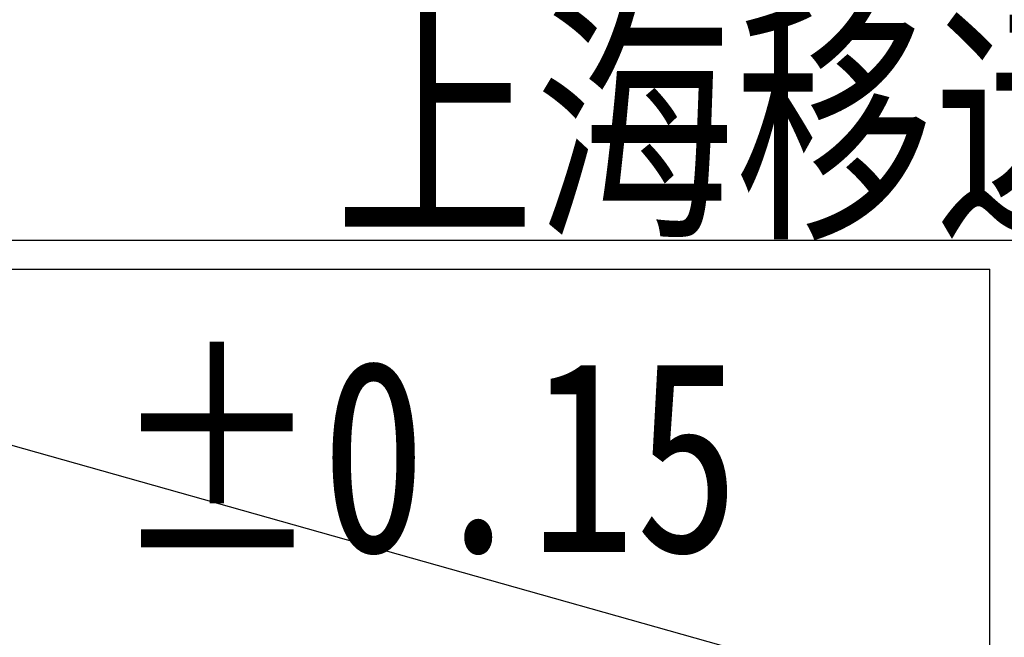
# Model space of a CAD drawing. Header units: millimetres. Extents: x 621 to 788, y 51 to 168.
# Tile 9 of 34: x 740.8 to 746.54, y 62.44 to 66.04. Entities that reach past the tile are written whole.
import ezdxf

# ---------------------------------------------------------------- set-up
doc = ezdxf.new("R2010")
doc.units = ezdxf.units.MM
doc.header["$LTSCALE"] = 30.734
doc.layers.add('04 \\M+2A4E5\\M+2A672', color=1, linetype='CONTINUOUS')
doc.layers.add('07 图框', color=15, linetype='CONTINUOUS')
doc.styles.add('ST1', font='txt', dxfattribs={"width": 0.8})

msp = doc.modelspace()

# ---------------------------------------------------------------- linework, layer by layer
at = {"layer": '07 图框'}
for p, q in [((734.3037, 64.7582), (784.7037, 64.7582)), ((734.4717, 64.5902), (746.4557, 64.5902)), ((737.1037, 64.5902), (746.4557, 61.9582)), ((746.4557, 53.7262), (746.4557, 64.5902))]:
    msp.add_line(p, q, dxfattribs=at)

# ---------------------------------------------------------------- texts
at = {"layer": '04 \\M+2A4E5\\M+2A672', "char_height": 1.12, "style": 'ST1'}
for s, insert, width, attachment_point in [('{\\W1.63309; }上海移远通信技术股份有限公司  ', (758.9437, 64.7582), 19.653194, 9), ('ALL   %%P0.15', (737.6821, 64.0618), 8.941587, 1)]:
    msp.add_mtext(s, dxfattribs=dict(at, insert=insert, width=width, attachment_point=attachment_point))

doc.saveas('drawing.dxf')
